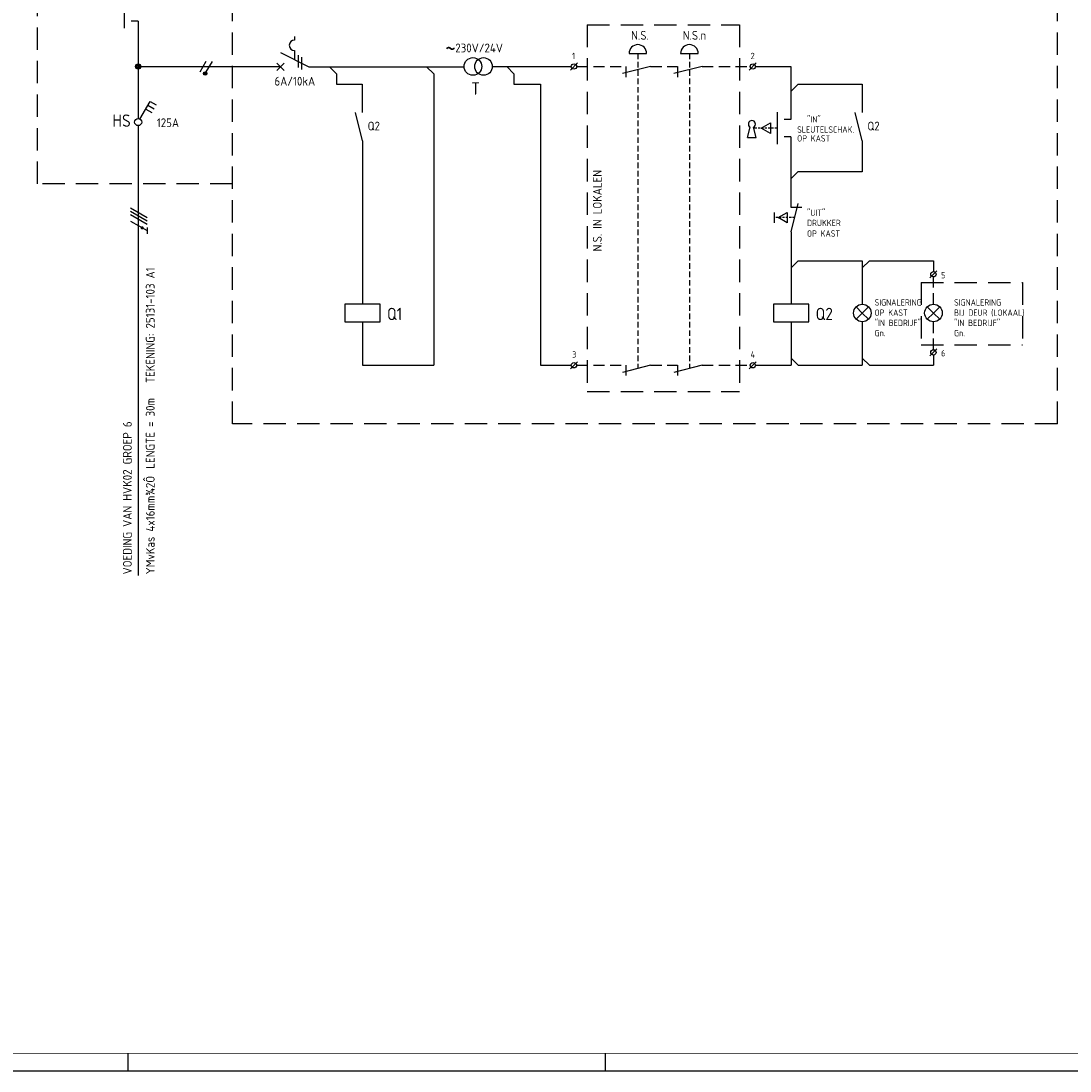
# Model space of a CAD drawing. Header units: millimetres. Extents: x 0 to 841, y 0 to 594.
# Tile 2 of 5: x 175 to 472, y 0 to 298. Entities that reach past the tile are written whole.
import ezdxf
from ezdxf.enums import TextEntityAlignment as Align

# ---------------------------------------------------------------- set-up
doc = ezdxf.new("R2010")
doc.units = ezdxf.units.MM
doc.linetypes.add('HIDDEN', pattern=[9.525, 6.35, -3.175])
doc.layers.get('0').update_dxf_attribs({"linetype": 'CONTINUOUS'})
for name, color, linetype in [('1', 7, 'CONTINUOUS'), ('40', 1, 'CONTINUOUS'), ('41', 2, 'CONTINUOUS'), ('52', 1, 'HIDDEN'), ('70', 1, 'CONTINUOUS'), ('71', 2, 'CONTINUOUS'), ('EL$2B---_KADER', 4, 'CONTINUOUS'), ('LIJN025', 10, 'CONTINUOUS'), ('LIJN035', 50, 'CONTINUOUS'), ('LIJN050', 90, 'CONTINUOUS'), ('TEKST25', 10, 'CONTINUOUS'), ('TEKST35', 50, 'CONTINUOUS'), ('TEKST50', 90, 'CONTINUOUS'), ('TEKST70', 130, 'CONTINUOUS')]:
    doc.layers.add(name, color=color, linetype=linetype)
doc.styles.add('ISO', font='ISO.SHX')
doc.styles.add('NEN', font='iso.shx')
doc.styles.add('ROMAND', font='romand')

# ---------------------------------------------------------------- blocks, each defined once
blk = doc.blocks.new('A1')
at = {"layer": 'LIJN025'}
for p, q in [((205, 0), (205, 5)), ((340.5, 0), (340.5, 5))]:
    blk.add_line(p, q, dxfattribs=at)
blk.add_lwpolyline([(0, 0), (0, 594), (841, 594), (841, 0)], close=True, dxfattribs=at)
at = {"layer": 'LIJN050', "const_width": 0.2}
blk.add_lwpolyline([(836, 5), (836, 589), (25, 589), (25, 5)], close=True, dxfattribs=at)
at = {"layer": 'TEKST25', "style": 'ROMAND', "width": 2.899115}
blk.add_attdef('STATUS', text='', height=2.5, dxfattribs=at).set_placement((795, 71.5), (834, 71.5), align=Align.FIT)
at = {"layer": 'TEKST25', "style": 'ISO'}
for tag, p in [('E', (796.25, 66)), ('NAAM-E', (807.75, 66)), ('DATUM-E', (826, 66)), ('D', (796.25, 61)), ('NAAM-D', (807.75, 61)), ('DATUM-D', (826, 61)), ('C', (796.25, 56)), ('NAAM-C', (807.75, 56)), ('DATUM-C', (826, 56)), ('B', (796.25, 51)), ('NAAM-B', (807.75, 51)), ('DATUM-B', (826, 51)), ('A', (796.25, 46)), ('NAAM-A', (807.75, 46)), ('DATUM-A', (826, 46))]:
    blk.add_attdef(tag, text='', height=2.5, dxfattribs=at).set_placement(p, align=Align.CENTER)
for tag, p in [('DATUM', (673.75, 36.25)), ('SCHAAL', (709, 36.25)), ('GETEKEND', (739.25, 36.25)), ('GECONTOL.', (774, 36.25)), ('FORMAAT', (804.25, 28.25))]:
    blk.add_attdef(tag, p, '', height=2.5, dxfattribs=at)
at = {"layer": 'TEKST35', "style": 'ISO'}
for tag, p in [('PROJECT', (675.5, 72.5)), ('PLAATS', (675.5, 63.5)), ('INSTALLATIE-REGEL1', (675.5, 52.5)), ('INSTALLATIE-REGEL2', (675.5, 43.5))]:
    blk.add_attdef(tag, p, '', height=4, dxfattribs=at)
blk.add_attdef('PROJ.NR.', text='', height=4, dxfattribs=at).set_placement((822, 23), align=Align.CENTER)
at = {"layer": 'TEKST50', "style": 'ISO'}
blk.add_attdef('FILE-NAAM', text='', height=5, dxfattribs=at).set_placement((814.5, 7.5), align=Align.CENTER)
blk = doc.blocks.new('RWS076')
at = {"layer": '71'}
blk.add_line((2, 0), (0, 2), dxfattribs=at)
blk = doc.blocks.new('RWS075')
at = {"layer": '71'}
blk.add_line((2, 0), (0, -2), dxfattribs=at)
blk = doc.blocks.new('RWS023', base_point=(227, 181))
at = {"layer": '40', "style": 'NEN'}
blk.add_text('~', height=5, dxfattribs=at).set_placement((223.5, 179.5))

msp = doc.modelspace()

# ---------------------------------------------------------------- linework, layer by layer
at = {"color": 10}
for p, q in [((205.66, 244.95), (210.34, 242.25)), ((205.66, 244.02), (210.34, 241.31)), ((205.66, 244.02), (210.34, 241.31)), ((205.66, 243.08), (210.34, 240.37)), ((205.66, 241.2), (210.34, 238.5)), ((210.34, 239.43), (210.34, 237.56))]:
    msp.add_line(p, q, dxfattribs=at)
msp.add_line((205.66, 244.02), (210.34, 241.31))
at = {"color": 10, "const_width": 0.469}
msp.add_lwpolyline([(209.05, 239.51, 1), (208.82, 239.11, 1)], format="xyb", close=True, dxfattribs=at)
at = {"layer": '1', "color": 2}
for p, q in [((252.21, 293.6), (252.21, 292.6)), ((252.21, 289.6), (252.21, 287.02)), ((248.21, 289.02), (256.24, 285))]:
    msp.add_line(p, q, dxfattribs=at)
at = {"layer": '1', "color": 1}
for p, q in [((227.04, 286.55), (225.29, 283.52)), ((228.79, 286.55), (227.06, 283.56))]:
    msp.add_line(p, q, dxfattribs=at)
msp.add_circle((226.82, 283.12), 0.5, dxfattribs=at)
at = {"layer": '1', "color": 2}
msp.add_arc((252.21, 291.1), 1.5, 90, 270, dxfattribs=at)
at = {"layer": '52', "ltscale": 0.1}
msp.add_line((389.2, 267.59), (382.82, 267.59), dxfattribs=at)
at = {"layer": '52', "linetype": 'HIDDEN', "ltscale": 0.1}
msp.add_line((394.22, 242.19), (388.35, 242.19), dxfattribs=at)
at = {"layer": '70'}
for p, q in [((253.21, 288.27), (253.21, 284.77)), ((254.21, 287.77), (254.21, 284.27)), ((330.54, 284.09), (332.54, 286.09)), ((381.32, 284.09), (383.32, 286.09)), ((432.6, 225.14), (434.6, 227.14)), ((432.61, 202.94), (434.61, 204.94)), ((330.54, 199.29), (332.54, 201.29)), ((381.32, 199.29), (383.32, 201.29))]:
    msp.add_line(p, q, dxfattribs=at)
at = {"layer": '70', "const_width": 0.5}
msp.add_lwpolyline([(226.57, 283.12, 1), (227.07, 283.12, 1)], format="xyb", close=True, dxfattribs=at)
at = {"layer": '71'}
for p, q in [((203.8, 305), (203.8, 296)), ((207.8, 298), (205.8, 298)), ((347.18, 288.79), (352.18, 288.79)), ((361.83, 288.79), (366.83, 288.79)), ((247.21, 286), (249.21, 284)), ((247.21, 284), (249.21, 286)), ((264.08, 283.03), (262.12, 285)), ((291.71, 283), (289.71, 285)), ((314.45, 283.05), (312.45, 285.05)), ((353.28, 285.09), (345.28, 283.09)), ((346.28, 285.09), (346.28, 282.09)), ((367.93, 285.09), (359.93, 283.09)), ((360.93, 285.09), (360.93, 282.09)), ((393.12, 285.09), (393.12, 270.09)), ((291.71, 283), (291.71, 200.29)), ((271.41, 280.05), (271.41, 271.99)), ((322.03, 280.05), (322.03, 200.29)), ((395.22, 280.09), (413.42, 280.09)), ((413.42, 280.09), (413.42, 271.99)), ((208.31, 270.16), (211.21, 275.18)), ((211.21, 275.18), (212.94, 274.18)), ((209.96, 273.02), (211.69, 272.02)), ((210.58, 274.1), (212.31, 273.1)), ((271.51, 263.99), (269.51, 271.99)), ((389.22, 272.09), (389.22, 263.09)), ((413.42, 263.99), (411.42, 271.99)), ((384.72, 267.59), (387.32, 269.09)), ((387.32, 269.09), (387.32, 266.09)), ((393.12, 270.09), (391.22, 270.09)), ((380.86, 264.95), (381.55, 267.88)), ((383.26, 264.95), (382.57, 267.88)), ((387.32, 266.09), (384.72, 267.59)), ((271.51, 263.99), (271.51, 217.66)), ((380.86, 264.95), (383.26, 264.95)), ((393.12, 265.09), (391.22, 265.09)), ((393.12, 265.09), (393.12, 245.18)), ((413.42, 263.99), (413.42, 255.19)), ((395.12, 255.19), (393.12, 253.19)), ((413.42, 255.19), (395.12, 255.19)), ((393.12, 245.19), (396.22, 245.19)), ((393.22, 238.19), (395.22, 246.19)), ((388.35, 243.69), (388.35, 240.69)), ((389.5, 242.19), (392.1, 243.69)), ((392.1, 240.69), (389.5, 242.19)), ((392.1, 243.69), (392.1, 240.69)), ((393.22, 238.19), (393.22, 217.66)), ((395.22, 229.93), (413.42, 229.93)), ((413.42, 229.93), (413.42, 217.63)), ((415.42, 229.93), (433.62, 229.93)), ((433.6, 229.93), (433.6, 226.89)), ((433.6, 225.39), (433.6, 225.23)), ((276.51, 217.66), (266.51, 217.66)), ((266.51, 217.66), (266.51, 212.66)), ((276.51, 212.66), (276.51, 217.66)), ((398.22, 217.66), (388.22, 217.66)), ((388.22, 217.66), (388.22, 212.66)), ((398.22, 212.66), (398.22, 217.66)), ((413.42, 215.13), (411.65, 216.9)), ((413.42, 215.13), (411.65, 213.36)), ((413.42, 215.13), (415.19, 216.9)), ((413.42, 215.13), (415.19, 213.36)), ((433.62, 215.13), (431.85, 216.9)), ((433.62, 215.13), (431.85, 213.36)), ((433.62, 215.13), (435.39, 216.9)), ((433.62, 215.13), (435.39, 213.36)), ((266.51, 212.66), (276.51, 212.66)), ((271.51, 212.66), (271.51, 200.29)), ((388.22, 212.66), (398.22, 212.66)), ((393.22, 212.66), (393.22, 200.29)), ((413.42, 212.63), (413.42, 200.29)), ((433.62, 203.19), (433.62, 200.29)), ((353.28, 200.29), (345.28, 198.29)), ((346.28, 200.29), (346.28, 197.39)), ((367.93, 200.29), (359.93, 198.29)), ((360.93, 200.29), (360.93, 197.39))]:
    msp.add_line(p, q, dxfattribs=at)
for centre, radius in [((302.85, 285.1), 2.5), ((305.85, 285.1), 2.5), ((207.8, 285.1), 0.75), ((207.8, 285.1), 0.5), ((207.8, 285.1), 0.25), ((331.54, 285.09), 0.75), ((382.32, 285.09), 0.75), ((207.8, 269.3), 1), ((433.6, 226.14), 0.75), ((413.42, 215.13), 2.5), ((433.62, 215.13), 2.5), ((433.61, 203.94), 0.75), ((331.54, 200.29), 0.75), ((382.32, 200.29), 0.75)]:
    msp.add_circle(centre, radius, dxfattribs=at)
for centre, radius, start, end in [((349.68, 288.79), 2.5, 0, 180), ((364.33, 288.79), 2.5, 0, 180), ((382.06, 268.75), 1, 300.6656, 239.3344)]:
    msp.add_arc(centre, radius, start, end, dxfattribs=at)
at = {"layer": 'LIJN025', "linetype": 'HIDDEN'}
for p, q in [((179.25, 251.75), (179.25, 316.3)), ((234.58, 183.65), (234.58, 316.3)), ((468.8, 183.65), (468.8, 316.3)), ((335.29, 296.95), (335.29, 192.87)), ((335.29, 296.95), (378.58, 296.95)), ((378.58, 296.95), (378.58, 192.87)), ((234.58, 251.75), (179.25, 251.75)), ((430.1, 223.77), (458.87, 223.77)), ((430.1, 223.77), (430.1, 206.07)), ((458.87, 223.77), (458.87, 206.07)), ((430.1, 206.07), (458.87, 206.07)), ((335.29, 192.87), (378.58, 192.87)), ((468.8, 183.65), (234.58, 183.65))]:
    msp.add_line(p, q, dxfattribs=at)
at = {"layer": 'LIJN025', "linetype": 'HIDDEN', "ltscale": 0.25}
for p, q in [((349.68, 288.79), (349.68, 199.39)), ((364.33, 288.79), (364.33, 199.39))]:
    msp.add_line(p, q, dxfattribs=at)
at = {"layer": 'LIJN035', "color": 90}
for p, q in [((207.8, 298), (207.8, 285.3)), ((207.8, 284.6), (207.8, 270.3)), ((207.8, 268.3), (207.8, 140.6))]:
    msp.add_line(p, q, dxfattribs=at)
at = {"layer": 'LIJN035'}
for p, q in [((207.8, 285.05), (248.26, 285.05)), ((256.24, 285), (300.35, 285)), ((308.35, 285.05), (330.79, 285.05)), ((383.07, 285.09), (393.12, 285.09)), ((264.08, 283.03), (264.08, 280.05)), ((314.45, 283.05), (314.45, 280.05)), ((264.08, 280.05), (271.43, 280.05)), ((314.45, 280.05), (322.03, 280.05)), ((271.51, 200.29), (291.71, 200.29)), ((322.03, 200.29), (330.79, 200.29)), ((383.07, 200.29), (393.22, 200.29)), ((395.22, 200.29), (413.42, 200.29)), ((415.42, 200.29), (433.62, 200.29))]:
    msp.add_line(p, q, dxfattribs=at)
at = {"layer": 'LIJN035', "linetype": 'HIDDEN', "ltscale": 0.5}
for p, q in [((332.29, 285.09), (346.28, 285.09)), ((353.28, 285.09), (360.93, 285.09)), ((367.93, 285.09), (381.57, 285.09)), ((433.6, 217.63), (433.6, 225.39)), ((433.61, 204.69), (433.61, 212.63)), ((332.29, 200.29), (346.28, 200.29)), ((353.28, 200.29), (360.93, 200.29)), ((367.93, 200.29), (381.57, 200.29))]:
    msp.add_line(p, q, dxfattribs=at)

# ---------------------------------------------------------------- block references
at = {"layer": '40'}
msp.add_blockref('RWS023', (298.45, 289.1), dxfattribs=at)
at = {"layer": '70'}
msp.add_blockref('RWS076', (393.22, 200.29), dxfattribs=at)
at = {"layer": 'EL$2B---_KADER'}
msp.add_blockref('A1', (0, 0), dxfattribs=at)
at = {"layer": 'TEKST70', "xscale": -1, "rotation": 180}
msp.add_blockref('RWS076', (393.22, 280.09), dxfattribs=at)
at = {"layer": 'TEKST70'}
for name, p in [('RWS075', (393.22, 229.93)), ('RWS075', (413.42, 229.93)), ('RWS076', (413.42, 200.29)), ('RWS076', (413.42, 200.29))]:
    msp.add_blockref(name, p, dxfattribs=at)

# ---------------------------------------------------------------- texts
at = {"layer": '40', "style": 'NEN'}
for s, height, p in [('N.S.', 2.5, (347.78, 292.69)), ('N.S.n', 2.5, (362.43, 292.69)), ('230V/24V', 2.5, (297.85, 289.1)), ('1', 1.8, (331.04, 287.19)), ('2', 1.8, (381.72, 287.19)), ('6A/10kA', 2.5, (246.5, 279.67)), ('125A', 2.5, (213.09, 267.88)), ('Q2', 2.5, (272.96, 266.94)), ('"IN"', 1.8, (397.72, 269.19)), ('Q2', 2.5, (414.87, 266.94)), ('SLEUTELSCHAK.', 1.8, (394.92, 266.29)), ('OP KAST', 1.8, (394.92, 263.79)), ('"UIT"', 1.8, (397.72, 242.69)), ('DRUKKER ', 1.8, (397.72, 239.79)), ('OP KAST', 1.8, (397.72, 236.79)), ('5', 1.8, (435.79, 224.96)), ('SIGNALERING', 1.8, (416.92, 217.23)), ('SIGNALERING', 1.8, (439.47, 217.23)), ('OP KAST', 1.8, (416.92, 214.33)), ('BIJ DEUR (LOKAAL)', 1.8, (439.47, 214.33)), ('"IN BEDRIJF"', 1.8, (416.92, 211.43)), ('"IN BEDRIJF"', 1.8, (439.47, 211.43)), ('Gn.', 1.8, (416.92, 208.53)), ('Gn.', 1.8, (439.47, 208.53)), ('3', 1.8, (331.04, 202.47)), ('4', 1.8, (381.72, 202.47)), ('6', 1.8, (435.79, 202.81))]:
    msp.add_text(s, height=height, dxfattribs=at).set_placement(p)
for s, p in [('TEKENING: 25131-103 A1', (212.48, 195.24)), ('LENGTE = 30m', (212.48, 170.94)), ('VOEDING VAN HVK02 GROEP 6', (205.98, 140.94)), ('YMvKas 4x16mm¾2Ô', (212.48, 140.94))]:
    msp.add_text(s, height=2.5, rotation=90, dxfattribs=at).set_placement(p)
at = {"layer": '41', "style": 'NEN'}
msp.add_text('T', height=3.5, dxfattribs=at).set_placement((304.85, 277.1), align=Align.RIGHT)
for s, p in [('Q1', (278.46, 213.11)), ('Q2', (400.17, 213.11))]:
    msp.add_text(s, height=3.5, dxfattribs=at).set_placement(p)
at = {"layer": 'TEKST25', "style": 'ISO'}
msp.add_text('N.S. IN LOKALEN', height=2.5, rotation=90, dxfattribs=at).set_placement((339.43, 232.6))
at = {"layer": 'TEKST35', "style": 'NEN'}
msp.add_text('HS', height=3.5, dxfattribs=at).set_placement((200.49, 267.98))

doc.saveas('drawing.dxf')
